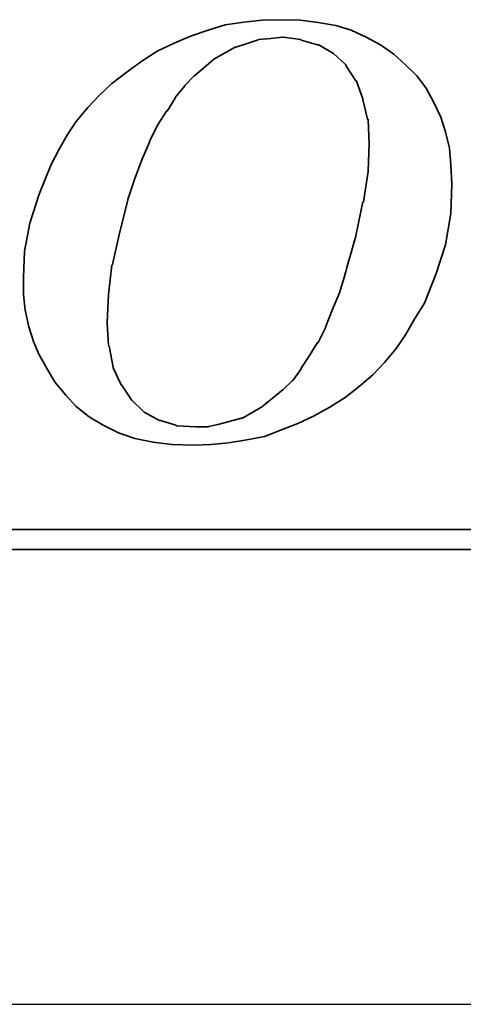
# Model space of a CAD drawing. Header units: millimetres. Extents: x -5 to 2507, y 11 to 386.
# Tile 57 of 63: x 291.69 to 296.05, y 105.74 to 115.41. Entities that reach past the tile are written whole.
import ezdxf

# ---------------------------------------------------------------- set-up
doc = ezdxf.new("R2010")
doc.units = ezdxf.units.MM
doc.header["$LTSCALE"] = 0.2
doc.layers.add('layer 1', color=7, linetype='CONTINUOUS')

msp = doc.modelspace()

# ---------------------------------------------------------------- linework, layer by layer
at = {"layer": 'layer 1'}
msp.add_line((193.2786, 105.739), (329.1842, 105.739), dxfattribs=at)
at = {"layer": 'layer 1', "color": 1, "lineweight": 35}
for points, knots in [([(292.144, 111.7235), (292.144, 111.7235), (292.2484, 111.6143), (292.2484, 111.6143), (292.2484, 111.6143), (292.2484, 111.6143), (292.3744, 111.5105), (292.3744, 111.5105), (292.3744, 111.5105), (292.3744, 111.5105), (292.5124, 111.4307), (292.5124, 111.4307), (292.5124, 111.4307), (292.5124, 111.4307), (292.6624, 111.3551), (292.6624, 111.3551), (292.6624, 111.3551), (292.6624, 111.3551), (292.8232, 111.2975), (292.8232, 111.2975), (292.8232, 111.2975), (292.8232, 111.2975), (293.002, 111.2627), (293.002, 111.2627), (293.002, 111.2627), (293.002, 111.2627), (293.1868, 111.2399), (293.1868, 111.2399), (293.1868, 111.2399), (293.1868, 111.2399), (293.3992, 111.2339), (293.3992, 111.2339), (293.3992, 111.2339), (293.3992, 111.2339), (293.572, 111.2399), (293.572, 111.2399), (293.572, 111.2399), (293.572, 111.2399), (293.7448, 111.2579), (293.7448, 111.2579), (293.7448, 111.2579), (293.7448, 111.2579), (293.9236, 111.2861), (293.9236, 111.2861), (293.9236, 111.2861), (293.9236, 111.2861), (294.0964, 111.3203), (294.0964, 111.3203), (294.0964, 111.3203), (294.0964, 111.3203), (294.2632, 111.3839), (294.2632, 111.3839), (294.2632, 111.3839), (294.2632, 111.3839), (294.424, 111.4475), (294.424, 111.4475), (294.424, 111.4475), (294.424, 111.4475), (294.58, 111.5171), (294.58, 111.5171), (294.58, 111.5171), (294.58, 111.5171), (294.7408, 111.6083), (294.7408, 111.6083), (294.7408, 111.6083), (294.7408, 111.6083), (294.8908, 111.7007), (294.8908, 111.7007), (294.8908, 111.7007), (294.8908, 111.7007), (295.0288, 111.8099), (295.0288, 111.8099), (295.0288, 111.8099), (295.0288, 111.8099), (295.1614, 111.9251), (295.1614, 111.9251), (295.1614, 111.9251), (295.1614, 111.9251), (295.276, 112.0457), (295.276, 112.0457), (295.276, 112.0457), (295.276, 112.0457), (295.3912, 112.1843), (295.3912, 112.1843), (295.3912, 112.1843), (295.3912, 112.1843), (295.4836, 112.3163), (295.4836, 112.3163), (295.4836, 112.3163), (295.4836, 112.3163), (295.576, 112.4783), (295.576, 112.4783), (295.576, 112.4783), (295.576, 112.4783), (295.6684, 112.6283), (295.6684, 112.6283), (295.6684, 112.6283), (295.6684, 112.6283), (295.7836, 112.9217), (295.7836, 112.9217), (295.7836, 112.9217), (295.7836, 112.9217), (295.8754, 113.2031), (295.8754, 113.2031), (295.8754, 113.2031), (295.8754, 113.2031), (295.9276, 113.5091), (295.9276, 113.5091), (295.9276, 113.5091), (295.9276, 113.5091), (295.9384, 113.8019), (295.9384, 113.8019), (295.9384, 113.8019), (295.9384, 113.8019), (295.9276, 113.9867), (295.9276, 113.9867), (295.9276, 113.9867), (295.9276, 113.9867), (295.9156, 114.1535), (295.9156, 114.1535), (295.9156, 114.1535), (295.9156, 114.1535), (295.8754, 114.3143), (295.8754, 114.3143), (295.8754, 114.3143), (295.8754, 114.3143), (295.8292, 114.4583), (295.8292, 114.4583), (295.8292, 114.4583), (295.8292, 114.4583), (295.7596, 114.6023), (295.7596, 114.6023), (295.7596, 114.6023), (295.7596, 114.6023), (295.6852, 114.7409), (295.6852, 114.7409), (295.6852, 114.7409), (295.6852, 114.7409), (295.5928, 114.8615), (295.5928, 114.8615), (295.5928, 114.8615), (295.5928, 114.8615), (295.4836, 114.9713), (295.4836, 114.9713), (295.4836, 114.9713), (295.4836, 114.9713), (295.3684, 115.0751), (295.3684, 115.0751), (295.3684, 115.0751), (295.3684, 115.0751), (295.2358, 115.1675), (295.2358, 115.1675), (295.2358, 115.1675), (295.2358, 115.1675), (295.0978, 115.2419), (295.0978, 115.2419), (295.0978, 115.2419), (295.0978, 115.2419), (294.9484, 115.3109), (294.9484, 115.3109), (294.9484, 115.3109), (294.9484, 115.3109), (294.7984, 115.3571), (294.7984, 115.3571), (294.7984, 115.3571), (294.7984, 115.3571), (294.6256, 115.3859), (294.6256, 115.3859), (294.6256, 115.3859), (294.6256, 115.3859), (294.4468, 115.4087), (294.4468, 115.4087), (294.4468, 115.4087), (294.4468, 115.4087), (294.2632, 115.4147), (294.2632, 115.4147), (294.2632, 115.4147), (294.2632, 115.4147), (294.0736, 115.4087), (294.0736, 115.4087), (294.0736, 115.4087), (294.0736, 115.4087), (293.8948, 115.3919), (293.8948, 115.3919), (293.8948, 115.3919), (293.8948, 115.3919), (293.71, 115.3631), (293.71, 115.3631), (293.71, 115.3631), (293.71, 115.3631), (293.5438, 115.3109), (293.5438, 115.3109), (293.5438, 115.3109), (293.5438, 115.3109), (293.3704, 115.2539), (293.3704, 115.2539), (293.3704, 115.2539), (293.3704, 115.2539), (293.2096, 115.1843), (293.2096, 115.1843), (293.2096, 115.1843), (293.2096, 115.1843), (293.0428, 115.1039), (293.0428, 115.1039), (293.0428, 115.1039), (293.0428, 115.1039), (292.8928, 115.0055), (292.8928, 115.0055), (292.8928, 115.0055), (292.8928, 115.0055), (292.7488, 114.9023), (292.7488, 114.9023), (292.7488, 114.9023), (292.7488, 114.9023), (292.5988, 114.7871), (292.5988, 114.7871), (292.5988, 114.7871), (292.5988, 114.7871), (292.4776, 114.6719), (292.4776, 114.6719), (292.4776, 114.6719), (292.4776, 114.6719), (292.3624, 114.5507), (292.3624, 114.5507), (292.3624, 114.5507), (292.3624, 114.5507), (292.2484, 114.4127), (292.2484, 114.4127), (292.2484, 114.4127), (292.2484, 114.4127), (292.162, 114.2861), (292.162, 114.2861), (292.162, 114.2861), (292.162, 114.2861), (292.0804, 114.1415), (292.0804, 114.1415), (292.0804, 114.1415), (292.0804, 114.1415), (292.0006, 113.9927), (292.0006, 113.9927), (292.0006, 113.9927), (292.0006, 113.9927), (291.8848, 113.6987), (291.8848, 113.6987), (291.8848, 113.6987), (291.8848, 113.6987), (291.7924, 113.4161), (291.7924, 113.4161), (291.7924, 113.4161), (291.7924, 113.4161), (291.7408, 113.1407), (291.7408, 113.1407), (291.7408, 113.1407), (291.7408, 113.1407), (291.73, 112.8815), (291.73, 112.8815), (291.73, 112.8815), (291.73, 112.8815), (291.73, 112.7147), (291.73, 112.7147), (291.73, 112.7147), (291.73, 112.7147), (291.7468, 112.5587), (291.7468, 112.5587), (291.7468, 112.5587), (291.7468, 112.5587), (291.7816, 112.3979), (291.7816, 112.3979), (291.7816, 112.3979), (291.7816, 112.3979), (291.8272, 112.2533), (291.8272, 112.2533), (291.8272, 112.2533), (291.8272, 112.2533), (291.8848, 112.1213), (291.8848, 112.1213), (291.8848, 112.1213), (291.8848, 112.1213), (291.9658, 111.9767), (291.9658, 111.9767), (291.9658, 111.9767), (291.9658, 111.9767), (292.0402, 111.8507), (292.0402, 111.8507), (292.0402, 111.8507), (292.0402, 111.8507), (292.144, 111.7235), (292.144, 111.7235)], [0, 0, 0, 0, 0.013889, 0.013889, 0.013889, 0.013889, 0.027778, 0.027778, 0.027778, 0.027778, 0.041667, 0.041667, 0.041667, 0.041667, 0.055556, 0.055556, 0.055556, 0.055556, 0.069444, 0.069444, 0.069444, 0.069444, 0.083333, 0.083333, 0.083333, 0.083333, 0.097222, 0.097222, 0.097222, 0.097222, 0.111111, 0.111111, 0.111111, 0.111111, 0.125, 0.125, 0.125, 0.125, 0.138889, 0.138889, 0.138889, 0.138889, 0.152778, 0.152778, 0.152778, 0.152778, 0.166667, 0.166667, 0.166667, 0.166667, 0.180556, 0.180556, 0.180556, 0.180556, 0.194444, 0.194444, 0.194444, 0.194444, 0.208333, 0.208333, 0.208333, 0.208333, 0.222222, 0.222222, 0.222222, 0.222222, 0.236111, 0.236111, 0.236111, 0.236111, 0.25, 0.25, 0.25, 0.25, 0.263889, 0.263889, 0.263889, 0.263889, 0.277778, 0.277778, 0.277778, 0.277778, 0.291667, 0.291667, 0.291667, 0.291667, 0.305556, 0.305556, 0.305556, 0.305556, 0.319444, 0.319444, 0.319444, 0.319444, 0.333333, 0.333333, 0.333333, 0.333333, 0.347222, 0.347222, 0.347222, 0.347222, 0.361111, 0.361111, 0.361111, 0.361111, 0.375, 0.375, 0.375, 0.375, 0.388889, 0.388889, 0.388889, 0.388889, 0.402778, 0.402778, 0.402778, 0.402778, 0.416667, 0.416667, 0.416667, 0.416667, 0.430556, 0.430556, 0.430556, 0.430556, 0.444444, 0.444444, 0.444444, 0.444444, 0.458333, 0.458333, 0.458333, 0.458333, 0.472222, 0.472222, 0.472222, 0.472222, 0.486111, 0.486111, 0.486111, 0.486111, 0.5, 0.5, 0.5, 0.5, 0.513889, 0.513889, 0.513889, 0.513889, 0.527778, 0.527778, 0.527778, 0.527778, 0.541667, 0.541667, 0.541667, 0.541667, 0.555556, 0.555556, 0.555556, 0.555556, 0.569444, 0.569444, 0.569444, 0.569444, 0.583333, 0.583333, 0.583333, 0.583333, 0.597222, 0.597222, 0.597222, 0.597222, 0.611111, 0.611111, 0.611111, 0.611111, 0.625, 0.625, 0.625, 0.625, 0.638889, 0.638889, 0.638889, 0.638889, 0.652778, 0.652778, 0.652778, 0.652778, 0.666667, 0.666667, 0.666667, 0.666667, 0.680556, 0.680556, 0.680556, 0.680556, 0.694444, 0.694444, 0.694444, 0.694444, 0.708333, 0.708333, 0.708333, 0.708333, 0.722222, 0.722222, 0.722222, 0.722222, 0.736111, 0.736111, 0.736111, 0.736111, 0.75, 0.75, 0.75, 0.75, 0.763889, 0.763889, 0.763889, 0.763889, 0.777778, 0.777778, 0.777778, 0.777778, 0.791667, 0.791667, 0.791667, 0.791667, 0.805556, 0.805556, 0.805556, 0.805556, 0.819444, 0.819444, 0.819444, 0.819444, 0.833333, 0.833333, 0.833333, 0.833333, 0.847222, 0.847222, 0.847222, 0.847222, 0.861111, 0.861111, 0.861111, 0.861111, 0.875, 0.875, 0.875, 0.875, 0.888889, 0.888889, 0.888889, 0.888889, 0.902778, 0.902778, 0.902778, 0.902778, 0.916667, 0.916667, 0.916667, 0.916667, 0.930556, 0.930556, 0.930556, 0.930556, 0.944444, 0.944444, 0.944444, 0.944444, 0.958333, 0.958333, 0.958333, 0.958333, 0.972222, 0.972222, 0.972222, 0.972222, 0.986111, 0.986111, 0.986111, 0.986111, 1, 1, 1, 1]), ([(292.7542, 113.6471), (292.7542, 113.6471), (292.8232, 113.8547), (292.8232, 113.8547), (292.8232, 113.8547), (292.8232, 113.8547), (292.8928, 114.0389), (292.8928, 114.0389), (292.8928, 114.0389), (292.8928, 114.0389), (292.9672, 114.2111), (292.9672, 114.2111), (292.9672, 114.2111), (292.9672, 114.2111), (292.9672, 114.2171), (292.9672, 114.2171), (292.9672, 114.2171), (292.9672, 114.2171), (293.0476, 114.3779), (293.0476, 114.3779), (293.0476, 114.3779), (293.0476, 114.3779), (293.134, 114.5159), (293.134, 114.5159), (293.134, 114.5159), (293.134, 114.5159), (293.14, 114.5159), (293.14, 114.5159), (293.14, 114.5159), (293.14, 114.5159), (293.2204, 114.6425), (293.2204, 114.6425), (293.2204, 114.6425), (293.2204, 114.6425), (293.2204, 114.6485), (293.2204, 114.6485), (293.2204, 114.6485), (293.2204, 114.6485), (293.3134, 114.7643), (293.3134, 114.7643), (293.3134, 114.7643), (293.3134, 114.7643), (293.3134, 114.7691), (293.3134, 114.7691), (293.3134, 114.7691), (293.3134, 114.7691), (293.4052, 114.8615), (293.4052, 114.8615), (293.4052, 114.8615), (293.4052, 114.8615), (293.4112, 114.8615), (293.4112, 114.8615), (293.4112, 114.8615), (293.4112, 114.8615), (293.5948, 115.0235), (293.5948, 115.0235), (293.5948, 115.0235), (293.5948, 115.0235), (293.6008, 115.0283), (293.6008, 115.0283), (293.6008, 115.0283), (293.6008, 115.0283), (293.8084, 115.1435), (293.8084, 115.1435), (293.8084, 115.1435), (293.8084, 115.1435), (293.8144, 115.1435), (293.8144, 115.1435), (293.8144, 115.1435), (293.8144, 115.1435), (293.9176, 115.1783), (293.9176, 115.1783), (293.9176, 115.1783), (293.9176, 115.1783), (294.0268, 115.2131), (294.0268, 115.2131), (294.0268, 115.2131), (294.0268, 115.2131), (294.0328, 115.2131), (294.0328, 115.2131), (294.0328, 115.2131), (294.0328, 115.2131), (294.0388, 115.2191), (294.0388, 115.2191), (294.0388, 115.2191), (294.0388, 115.2191), (294.1588, 115.2299), (294.1588, 115.2299), (294.1588, 115.2299), (294.1588, 115.2299), (294.274, 115.2419), (294.274, 115.2419), (294.274, 115.2419), (294.274, 115.2419), (294.28, 115.2419), (294.28, 115.2419), (294.28, 115.2419), (294.28, 115.2419), (294.4534, 115.2191), (294.4534, 115.2191), (294.4534, 115.2191), (294.4534, 115.2191), (294.4588, 115.2131), (294.4588, 115.2131), (294.4588, 115.2131), (294.4588, 115.2131), (294.6196, 115.1675), (294.6196, 115.1675), (294.6196, 115.1675), (294.6196, 115.1675), (294.6256, 115.1675), (294.6256, 115.1675), (294.6256, 115.1675), (294.6256, 115.1675), (294.631, 115.1675), (294.631, 115.1675), (294.631, 115.1675), (294.631, 115.1675), (294.7696, 115.0859), (294.7696, 115.0859), (294.7696, 115.0859), (294.7696, 115.0859), (294.7756, 115.0811), (294.7756, 115.0811), (294.7756, 115.0811), (294.7756, 115.0811), (294.8908, 114.9767), (294.8908, 114.9767), (294.8908, 114.9767), (294.8908, 114.9767), (294.8968, 114.9713), (294.8968, 114.9713), (294.8968, 114.9713), (294.8968, 114.9713), (294.8968, 114.9653), (294.8968, 114.9653), (294.8968, 114.9653), (294.8968, 114.9653), (294.9946, 114.8153), (294.9946, 114.8153), (294.9946, 114.8153), (294.9946, 114.8153), (295, 114.8153), (295, 114.8153), (295, 114.8153), (295, 114.8153), (295, 114.8099), (295, 114.8099), (295, 114.8099), (295, 114.8099), (295.0636, 114.6371), (295.0636, 114.6371), (295.0636, 114.6371), (295.0636, 114.6371), (295.0636, 114.6311), (295.0636, 114.6311), (295.0636, 114.6311), (295.0636, 114.6311), (295.1092, 114.4361), (295.1092, 114.4361), (295.1092, 114.4361), (295.1092, 114.4361), (295.1152, 114.4361), (295.1152, 114.4361), (295.1152, 114.4361), (295.1152, 114.4361), (295.1152, 114.4295), (295.1152, 114.4295), (295.1152, 114.4295), (295.1152, 114.4295), (295.1272, 114.1991), (295.1272, 114.1991), (295.1272, 114.1991), (295.1272, 114.1991), (295.1272, 114.1937), (295.1272, 114.1937), (295.1272, 114.1937), (295.1272, 114.1937), (295.1152, 113.9291), (295.1152, 113.9291), (295.1152, 113.9291), (295.1152, 113.9291), (295.1152, 113.9231), (295.1152, 113.9231), (295.1152, 113.9231), (295.1152, 113.9231), (295.069, 113.6243), (295.069, 113.6243), (295.069, 113.6243), (295.069, 113.6243), (295.0636, 113.6243), (295.0636, 113.6243), (295.0636, 113.6243), (295.0636, 113.6243), (294.9946, 113.2895), (294.9946, 113.2895), (294.9946, 113.2895), (294.9946, 113.2895), (294.8908, 112.9217), (294.8908, 112.9217), (294.8908, 112.9217), (294.8908, 112.9217), (294.8908, 112.9151), (294.8908, 112.9151), (294.8908, 112.9151), (294.8908, 112.9151), (294.8332, 112.7315), (294.8332, 112.7315), (294.8332, 112.7315), (294.8332, 112.7315), (294.7636, 112.5587), (294.7636, 112.5587), (294.7636, 112.5587), (294.7636, 112.5587), (294.6952, 112.3919), (294.6952, 112.3919), (294.6952, 112.3919), (294.6952, 112.3919), (294.6952, 112.3859), (294.6952, 112.3859), (294.6952, 112.3859), (294.6952, 112.3859), (294.6256, 112.2419), (294.6256, 112.2419), (294.6256, 112.2419), (294.6256, 112.2419), (294.6196, 112.2419), (294.6196, 112.2419), (294.6196, 112.2419), (294.6196, 112.2419), (294.5392, 112.1153), (294.5392, 112.1153), (294.5392, 112.1153), (294.5392, 112.1153), (294.4588, 111.9887), (294.4588, 111.9887), (294.4588, 111.9887), (294.4588, 111.9887), (294.4588, 111.9827), (294.4588, 111.9827), (294.4588, 111.9827), (294.4588, 111.9827), (294.3784, 111.8735), (294.3784, 111.8735), (294.3784, 111.8735), (294.3784, 111.8735), (294.3724, 111.8675), (294.3724, 111.8675), (294.3724, 111.8675), (294.3724, 111.8675), (294.28, 111.7811), (294.28, 111.7811), (294.28, 111.7811), (294.28, 111.7811), (294.085, 111.6197), (294.085, 111.6197), (294.085, 111.6197), (294.085, 111.6197), (294.0784, 111.6143), (294.0784, 111.6143), (294.0784, 111.6143), (294.0784, 111.6143), (293.8828, 111.4991), (293.8828, 111.4991), (293.8828, 111.4991), (293.8828, 111.4991), (293.8768, 111.4991), (293.8768, 111.4991), (293.8768, 111.4991), (293.8768, 111.4991), (293.872, 111.4991), (293.872, 111.4991), (293.872, 111.4991), (293.872, 111.4991), (293.6524, 111.4415), (293.6524, 111.4415), (293.6524, 111.4415), (293.6524, 111.4415), (293.5492, 111.4181), (293.5492, 111.4181), (293.5492, 111.4181), (293.5492, 111.4181), (293.5438, 111.4127), (293.5438, 111.4127), (293.5438, 111.4127), (293.5438, 111.4127), (293.5372, 111.4127), (293.5372, 111.4127), (293.5372, 111.4127), (293.5372, 111.4127), (293.422, 111.4127), (293.422, 111.4127), (293.422, 111.4127), (293.422, 111.4127), (293.2384, 111.4241), (293.2384, 111.4241), (293.2384, 111.4241), (293.2384, 111.4241), (293.2324, 111.4241), (293.2324, 111.4241), (293.2324, 111.4241), (293.2324, 111.4241), (293.2264, 111.4307), (293.2264, 111.4307), (293.2264, 111.4307), (293.2264, 111.4307), (293.077, 111.4763), (293.077, 111.4763), (293.077, 111.4763), (293.077, 111.4763), (293.0716, 111.4763), (293.0716, 111.4763), (293.0716, 111.4763), (293.0716, 111.4763), (293.0656, 111.4763), (293.0656, 111.4763), (293.0656, 111.4763), (293.0656, 111.4763), (292.9156, 111.5567), (292.9156, 111.5567), (292.9156, 111.5567), (292.9156, 111.5567), (292.9102, 111.5627), (292.9102, 111.5627), (292.9102, 111.5627), (292.9102, 111.5627), (292.7896, 111.6779), (292.7896, 111.6779), (292.7896, 111.6779), (292.7896, 111.6779), (292.783, 111.6839), (292.783, 111.6839), (292.783, 111.6839), (292.783, 111.6839), (292.783, 111.6887), (292.783, 111.6887), (292.783, 111.6887), (292.783, 111.6887), (292.6912, 111.8279), (292.6912, 111.8279), (292.6912, 111.8279), (292.6912, 111.8279), (292.6852, 111.8279), (292.6852, 111.8279), (292.6852, 111.8279), (292.6852, 111.8279), (292.6852, 111.8327), (292.6852, 111.8327), (292.6852, 111.8327), (292.6852, 111.8327), (292.6108, 111.9947), (292.6108, 111.9947), (292.6108, 111.9947), (292.6108, 111.9947), (292.6108, 112.0007), (292.6108, 112.0007), (292.6108, 112.0007), (292.6108, 112.0007), (292.5706, 112.2071), (292.5706, 112.2071), (292.5706, 112.2071), (292.5706, 112.2071), (292.564, 112.2131), (292.564, 112.2131), (292.564, 112.2131), (292.564, 112.2131), (292.5532, 112.4315), (292.5532, 112.4315), (292.5532, 112.4315), (292.5532, 112.4315), (292.5532, 112.4375), (292.5532, 112.4375), (292.5532, 112.4375), (292.5532, 112.4375), (292.564, 112.7147), (292.564, 112.7147), (292.564, 112.7147), (292.564, 112.7147), (292.5988, 113.0015), (292.5988, 113.0015), (292.5988, 113.0015), (292.5988, 113.0015), (292.6048, 113.0075), (292.6048, 113.0075), (292.6048, 113.0075), (292.6048, 113.0075), (292.6738, 113.3183), (292.6738, 113.3183), (292.6738, 113.3183), (292.6738, 113.3183), (292.7542, 113.6411), (292.7542, 113.6411), (292.7542, 113.6411), (292.7542, 113.6411), (292.7542, 113.6471), (292.7542, 113.6471)], [0, 0, 0, 0, 0.010101, 0.010101, 0.010101, 0.010101, 0.020202, 0.020202, 0.020202, 0.020202, 0.030303, 0.030303, 0.030303, 0.030303, 0.040404, 0.040404, 0.040404, 0.040404, 0.050505, 0.050505, 0.050505, 0.050505, 0.060606, 0.060606, 0.060606, 0.060606, 0.070707, 0.070707, 0.070707, 0.070707, 0.080808, 0.080808, 0.080808, 0.080808, 0.090909, 0.090909, 0.090909, 0.090909, 0.10101, 0.10101, 0.10101, 0.10101, 0.111111, 0.111111, 0.111111, 0.111111, 0.121212, 0.121212, 0.121212, 0.121212, 0.131313, 0.131313, 0.131313, 0.131313, 0.141414, 0.141414, 0.141414, 0.141414, 0.151515, 0.151515, 0.151515, 0.151515, 0.161616, 0.161616, 0.161616, 0.161616, 0.171717, 0.171717, 0.171717, 0.171717, 0.181818, 0.181818, 0.181818, 0.181818, 0.191919, 0.191919, 0.191919, 0.191919, 0.20202, 0.20202, 0.20202, 0.20202, 0.212121, 0.212121, 0.212121, 0.212121, 0.222222, 0.222222, 0.222222, 0.222222, 0.232323, 0.232323, 0.232323, 0.232323, 0.242424, 0.242424, 0.242424, 0.242424, 0.252525, 0.252525, 0.252525, 0.252525, 0.262626, 0.262626, 0.262626, 0.262626, 0.272727, 0.272727, 0.272727, 0.272727, 0.282828, 0.282828, 0.282828, 0.282828, 0.292929, 0.292929, 0.292929, 0.292929, 0.30303, 0.30303, 0.30303, 0.30303, 0.313131, 0.313131, 0.313131, 0.313131, 0.323232, 0.323232, 0.323232, 0.323232, 0.333333, 0.333333, 0.333333, 0.333333, 0.343434, 0.343434, 0.343434, 0.343434, 0.353535, 0.353535, 0.353535, 0.353535, 0.363636, 0.363636, 0.363636, 0.363636, 0.373737, 0.373737, 0.373737, 0.373737, 0.383838, 0.383838, 0.383838, 0.383838, 0.393939, 0.393939, 0.393939, 0.393939, 0.40404, 0.40404, 0.40404, 0.40404, 0.414141, 0.414141, 0.414141, 0.414141, 0.424242, 0.424242, 0.424242, 0.424242, 0.434343, 0.434343, 0.434343, 0.434343, 0.444444, 0.444444, 0.444444, 0.444444, 0.454545, 0.454545, 0.454545, 0.454545, 0.464646, 0.464646, 0.464646, 0.464646, 0.474747, 0.474747, 0.474747, 0.474747, 0.484848, 0.484848, 0.484848, 0.484848, 0.494949, 0.494949, 0.494949, 0.49495, 0.505051, 0.505051, 0.505051, 0.505051, 0.515152, 0.515152, 0.515152, 0.515152, 0.525253, 0.525253, 0.525253, 0.525253, 0.535354, 0.535354, 0.535354, 0.535354, 0.545455, 0.545455, 0.545455, 0.545455, 0.555556, 0.555556, 0.555556, 0.555556, 0.565657, 0.565657, 0.565657, 0.565657, 0.575758, 0.575758, 0.575758, 0.575758, 0.585859, 0.585859, 0.585859, 0.585859, 0.59596, 0.59596, 0.59596, 0.59596, 0.606061, 0.606061, 0.606061, 0.606061, 0.616162, 0.616162, 0.616162, 0.616162, 0.626263, 0.626263, 0.626263, 0.626263, 0.636364, 0.636364, 0.636364, 0.636364, 0.646465, 0.646465, 0.646465, 0.646465, 0.656566, 0.656566, 0.656566, 0.656566, 0.666667, 0.666667, 0.666667, 0.666667, 0.676768, 0.676768, 0.676768, 0.676768, 0.686869, 0.686869, 0.686869, 0.686869, 0.69697, 0.69697, 0.69697, 0.69697, 0.707071, 0.707071, 0.707071, 0.707071, 0.717172, 0.717172, 0.717172, 0.717172, 0.727273, 0.727273, 0.727273, 0.727273, 0.737374, 0.737374, 0.737374, 0.737374, 0.747475, 0.747475, 0.747475, 0.747475, 0.757576, 0.757576, 0.757576, 0.757576, 0.767677, 0.767677, 0.767677, 0.767677, 0.777778, 0.777778, 0.777778, 0.777778, 0.787879, 0.787879, 0.787879, 0.787879, 0.79798, 0.79798, 0.79798, 0.79798, 0.808081, 0.808081, 0.808081, 0.808081, 0.818182, 0.818182, 0.818182, 0.818182, 0.828283, 0.828283, 0.828283, 0.828283, 0.838384, 0.838384, 0.838384, 0.838384, 0.848485, 0.848485, 0.848485, 0.848485, 0.858586, 0.858586, 0.858586, 0.858586, 0.868687, 0.868687, 0.868687, 0.868687, 0.878788, 0.878788, 0.878788, 0.878788, 0.888889, 0.888889, 0.888889, 0.888889, 0.89899, 0.89899, 0.89899, 0.89899, 0.909091, 0.909091, 0.909091, 0.909091, 0.919192, 0.919192, 0.919192, 0.919192, 0.929293, 0.929293, 0.929293, 0.929293, 0.939394, 0.939394, 0.939394, 0.939394, 0.949495, 0.949495, 0.949495, 0.949495, 0.959596, 0.959596, 0.959596, 0.959596, 0.969697, 0.969697, 0.969697, 0.969697, 0.979798, 0.979798, 0.979798, 0.979798, 0.989899, 0.989899, 0.989899, 0.989899, 1, 1, 1, 1]), ([(301.771, 111.1247), (301.771, 111.1247), (301.771, 110.4509), (301.771, 110.4509), (301.771, 110.4509), (301.771, 110.4509), (301.771, 110.4047), (301.771, 110.4047), (301.771, 110.4047), (301.771, 110.4047), (301.7248, 110.4047), (301.7248, 110.4047), (301.7248, 110.4047), (301.7248, 110.4047), (262.354, 110.4047), (262.354, 110.4047), (262.354, 110.4047), (262.354, 110.4047), (262.354, 110.2091), (262.354, 110.2091), (262.354, 110.2091), (262.354, 110.2091), (303.4468, 110.2091), (303.4468, 110.2091), (303.4468, 110.2091), (303.4468, 110.2091), (301.771, 111.1247), (301.771, 111.1247)], [0, 0, 0, 0, 0.142857, 0.142857, 0.142857, 0.142857, 0.285714, 0.285714, 0.285714, 0.285714, 0.428571, 0.428571, 0.428571, 0.428571, 0.571429, 0.571429, 0.571429, 0.571429, 0.714286, 0.714286, 0.714286, 0.714286, 0.857143, 0.857143, 0.857143, 0.857143, 1, 1, 1, 1])]:
    msp.add_open_spline(points, degree=3, knots=knots, dxfattribs=at)

doc.saveas('drawing.dxf')
